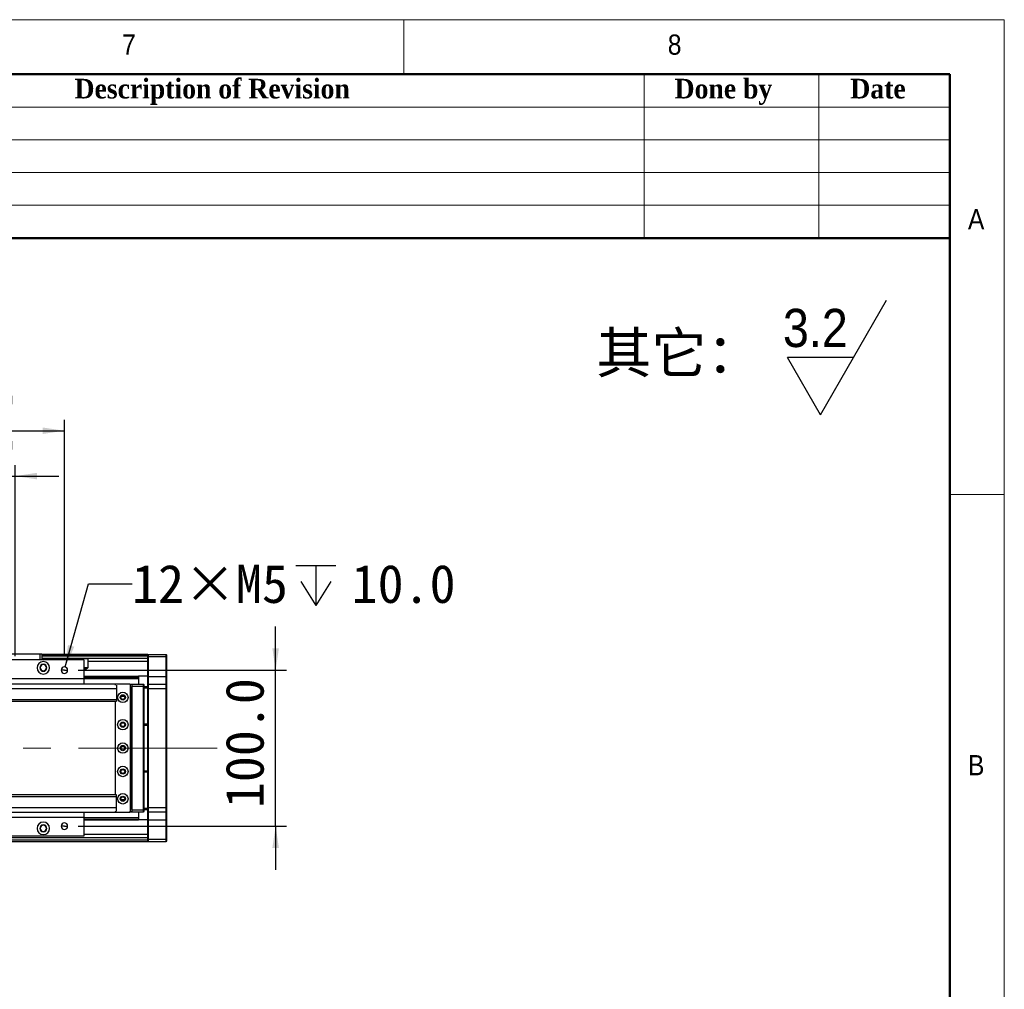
# Model space of a CAD drawing. Header units: millimetres. Extents: x 35 to 2924, y 35 to 2044.
# Tile 9 of 9: x 2274 to 2905, y 1422 to 2044. Entities that reach past the tile are written whole.
import ezdxf

# ---------------------------------------------------------------- set-up
doc = ezdxf.new("R2010")
doc.units = ezdxf.units.MM
doc.header["$LTSCALE"] = 7
doc.linetypes.add('CENTERX2', pattern=[20.32, 12.7, -2.54, 2.54, -2.54])
doc.layers.add('DIMNS', color=7, linetype='Continuous')
doc.styles.add('SLDTEXTSTYLE0', font='arial.ttf', dxfattribs={"bigfont": 'bigfont'})
doc.styles.add('SLDTEXTSTYLE1', font='Gothic.ttf', dxfattribs={"width": 0.913})
doc.styles.add('SLDTEXTSTYLE2', font='timesbd.ttf', dxfattribs={"width": 0.933})
doc.styles.add('SLDTEXTSTYLE9', font='txt')
doc.dimstyles.new('SLDDIMSTYLE0', dxfattribs={"dimtxt": 24.5, "dimasz": 14, "dimexe": 0, "dimexo": 0.0625, "dimgap": 6.125, "dimtad": 2, "dimdec": 1, "dimrnd": 1e-09, "dimzin": 4, "dimdsep": 46, "dimtxsty": 'SLDTEXTSTYLE9', "dimsah": 1, "dimcen": 0.09, "dimadec": 0, "dimazin": 1, "dimtfac": 1, "dimtdec": 1, "dimtofl": 0, "dimtmove": 0, "dimatfit": 3, "dimfxl": 0, "dimfrac": 2, "dimtolj": 1, "dimtzin": 12, "dimarcsym": 0})
doc.dimstyles.new('SLDDIMSTYLE1', dxfattribs={"dimtxt": 24.5, "dimasz": 14, "dimexe": 0, "dimexo": 0.0625, "dimgap": 6.125, "dimtad": 2, "dimdec": 1, "dimrnd": 1e-09, "dimzin": 4, "dimdsep": 46, "dimtxsty": 'SLDTEXTSTYLE9', "dimsah": 1, "dimcen": 0.09, "dimadec": 0, "dimazin": 1, "dimtfac": 1, "dimtdec": 1, "dimtmove": 0, "dimatfit": 0, "dimfxl": 0, "dimfrac": 2, "dimtolj": 1, "dimtzin": 12, "dimarcsym": 0})
doc.dimstyles.new('SLDDIMSTYLE8', dxfattribs={"dimtxt": 24.5, "dimasz": 14, "dimexe": 0, "dimexo": 0.0625, "dimgap": 6.125, "dimtad": 0, "dimtih": 1, "dimtoh": 1, "dimdec": 1, "dimrnd": 1e-09, "dimzin": 12, "dimdsep": 46, "dimtxsty": 'SLDTEXTSTYLE9', "dimsah": 1, "dimcen": 0, "dimadec": 0, "dimazin": 3, "dimtfac": 1, "dimtdec": 1, "dimtofl": 0, "dimtmove": 0, "dimatfit": 3, "dimfxl": 0, "dimfrac": 2, "dimtolj": 1, "dimtzin": 12, "dimarcsym": 0})

# ---------------------------------------------------------------- blocks, each defined once
blk = doc.blocks.new('SW_SFSYMBOL_0')
at = {"layer": 'DIMNS', "color": 0}
for p, q in [((24.03, -36.75), (66.47, 36.75)), ((24.03, -36.75), (2.82, 0)), ((45.25, 0), (2.82, 0))]:
    blk.add_line(p, q, dxfattribs=at)
at = {"layer": 'DIMNS', "color": 0, "insert": (0, 31.29), "char_height": 24.5, "attachment_point": 1, "style": 'SLDTEXTSTYLE1'}
blk.add_mtext('3.2', dxfattribs=at)
blk = doc.blocks.new('_D_22')
at = {"layer": 'DIMNS'}
for p, q in [((2168.69, 1635.87), (2168.69, 1758.38)), ((2270.69, 1635.87), (2270.69, 1758.38)), ((2168.69, 1751.38), (2140.69, 1751.38)), ((2168.69, 1751.38), (2270.69, 1751.38)), ((2270.69, 1751.38), (2298.69, 1751.38))]:
    blk.add_line(p, q, dxfattribs=at)
for points in [[(2168.69, 1751.38), (2154.69, 1753.48), (2154.69, 1749.28)], [(2270.69, 1751.38), (2284.69, 1749.28), (2284.69, 1753.48)]]:
    blk.add_solid(points, dxfattribs=at)
at = {"layer": 'DIMNS', "insert": (2187.27, 1783.53), "char_height": 24.5, "attachment_point": 1, "style": 'SLDTEXTSTYLE9'}
blk.add_mtext('102.0', dxfattribs=at)
blk = doc.blocks.new('_D_23')
at = {"layer": 'DIMNS'}
for p, q in [((2137.19, 1635.87), (2137.19, 1787.46)), ((2302.19, 1635.87), (2302.19, 1787.46)), ((2137.19, 1780.46), (2302.19, 1780.46))]:
    blk.add_line(p, q, dxfattribs=at)
for points in [[(2137.19, 1780.46), (2151.19, 1778.36), (2151.19, 1782.56)], [(2302.19, 1780.46), (2288.19, 1782.56), (2288.19, 1778.36)]]:
    blk.add_solid(points, dxfattribs=at)
at = {"layer": 'DIMNS', "insert": (2187.27, 1812.6), "char_height": 24.5, "attachment_point": 1, "style": 'SLDTEXTSTYLE9'}
blk.add_mtext('165.0', dxfattribs=at)
blk = doc.blocks.new('_D_25')
at = {"layer": 'DIMNS'}
for p, q in [((2437.69, 1626.98), (2437.69, 1654.98)), ((2311.08, 1626.98), (2444.69, 1626.98)), ((2437.69, 1526.98), (2437.69, 1626.98)), ((2311.08, 1526.98), (2444.69, 1526.98)), ((2437.69, 1526.98), (2437.69, 1498.98))]:
    blk.add_line(p, q, dxfattribs=at)
for points in [[(2437.69, 1626.98), (2439.79, 1640.98), (2435.59, 1640.98)], [(2437.69, 1526.98), (2435.59, 1512.98), (2439.79, 1512.98)]]:
    blk.add_solid(points, dxfattribs=at)
at = {"layer": 'DIMNS', "insert": (2405.54, 1538.47), "char_height": 24.5, "attachment_point": 1, "rotation": 90, "style": 'SLDTEXTSTYLE9'}
blk.add_mtext('100.0', dxfattribs=at)
blk = doc.blocks.new('SW_SYMBOL_HOLE_DEPTH')
at = {"layer": 'DIMNS', "color": 0}
for p, q in [((0, 6125), (5600, 6125)), ((2800, 6125), (2800, 525)), ((700, 3885), (2800, 525)), ((4900, 3885), (2800, 525))]:
    blk.add_line(p, q, dxfattribs=at)
blk = doc.blocks.new('_D_27')
at = {"layer": 'DIMNS'}
for p, q in [((2302.75, 1629.01), (2317.59, 1682.21)), ((2317.59, 1682.21), (2345.59, 1682.21))]:
    blk.add_line(p, q, dxfattribs=at)
blk.add_solid([(2302.75, 1629.01), (2308.54, 1641.93), (2304.49, 1643.06)], dxfattribs=at)
at = {"layer": 'DIMNS', "xscale": 0.004592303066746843, "yscale": 0.004592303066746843, "zscale": 0.004592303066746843}
blk.add_blockref('SW_SYMBOL_HOLE_DEPTH', (2450.57, 1665.99), dxfattribs=at)
at = {"layer": 'DIMNS', "char_height": 24.5, "attachment_point": 1, "style": 'SLDTEXTSTYLE9'}
for s, insert in [('12×M5', (2345.59, 1694.55)), ('10.0', (2486.43, 1694.55))]:
    blk.add_mtext(s, dxfattribs=dict(at, insert=insert))

msp = doc.modelspace()

# ---------------------------------------------------------------- linework, layer by layer
at = {"color": 7, "linetype": 'Continuous', "lineweight": 18}
for p, q in [((2905, 2044), (35, 2044)), ((2520, 2009), (2520, 2044)), ((2905, 35), (2905, 2044)), ((70, 2009), (2870, 2009)), ((2674, 2009), (2674, 1904)), ((2786, 2009), (2786, 1904)), ((2870, 2009), (2870, 1904)), ((2870, 2009), (2870, 70)), ((2030, 1988), (2870, 1988)), ((2030, 1967), (2870, 1967)), ((2030, 1946), (2870, 1946)), ((2030, 1925), (2870, 1925)), ((2905, 1739.5), (2870, 1739.5))]:
    msp.add_line(p, q, dxfattribs=at)
at = {"color": 7, "linetype": 'Continuous', "lineweight": 50}
for p, q in [((2870, 2009), (70, 2009)), ((2870, 2009), (2870, 70)), ((2870, 1904), (2030, 1904))]:
    msp.add_line(p, q, dxfattribs=at)
at = {"color": 7, "linetype": 'Continuous', "lineweight": 25}
for p, q in [((2286.69, 1637.18), (2264.69, 1637.18)), ((2264.81, 1637.48), (2286.57, 1637.48)), ((2286.69, 1637.18), (2286.57, 1637.48)), ((2286.57, 1637.48), (2287.39, 1637.48)), ((2286.69, 1633.48), (2286.69, 1637.18)), ((2287.69, 1637.18), (2286.69, 1637.18)), ((2287.39, 1637.48), (2287.69, 1637.18)), ((2287.69, 1637.18), (2287.69, 1633.48)), ((2355.69, 1636.98), (2287.69, 1636.98)), ((2287.69, 1636.48), (2355.69, 1636.48)), ((2355.69, 1636.68), (2355.99, 1636.98)), ((2355.69, 1636.98), (2355.69, 1636.68)), ((2355.69, 1635.48), (2355.69, 1636.68)), ((2355.69, 1635.48), (2355.99, 1635.48)), ((2355.69, 1622.98), (2355.69, 1635.48)), ((2355.99, 1636.98), (2355.99, 1635.48)), ((2355.99, 1636.98), (2367.39, 1636.98)), ((2355.99, 1635.48), (2355.99, 1622.98)), ((2367.39, 1635.48), (2355.99, 1635.48)), ((2367.39, 1635.48), (2367.39, 1636.98)), ((2367.39, 1636.98), (2367.69, 1636.68)), ((2367.39, 1622.98), (2367.39, 1635.48)), ((2367.39, 1635.48), (2367.69, 1635.48)), ((2367.69, 1636.68), (2367.69, 1635.48)), ((2367.69, 1635.48), (2367.69, 1622.98)), ((2314.69, 1633.48), (2124.69, 1633.48)), ((2355.69, 1634.49), (2287.69, 1634.49)), ((2314.69, 1633.48), (2314.69, 1621.48)), ((2355.69, 1632.49), (2317.33, 1632.49)), ((2317.33, 1632.49), (2317.33, 1628.38)), ((2302.19, 1626.98), (2300.09, 1626.98)), ((2302.19, 1626.98), (2304.29, 1626.98)), ((2317.33, 1628.38), (2314.69, 1628.38)), ((2314.69, 1622.99), (2349.69, 1622.99)), ((2349.69, 1622.99), (2349.69, 1622.7)), ((2355.69, 1622.99), (2349.69, 1622.99)), ((2355.69, 1622.98), (2355.99, 1622.98)), ((2355.69, 1617.68), (2355.69, 1622.98)), ((2355.99, 1622.98), (2355.99, 1617.98)), ((2355.99, 1622.98), (2367.39, 1622.98)), ((2367.39, 1617.98), (2367.39, 1622.98)), ((2367.39, 1622.98), (2367.69, 1622.98)), ((2367.69, 1622.98), (2367.69, 1617.68)), ((2335.19, 1617.98), (244.69, 1617.98)), ((2314.69, 1621.48), (2124.69, 1621.48)), ((2314.69, 1622.7), (2349.69, 1622.7)), ((2314.69, 1621.8), (2349.69, 1621.8)), ((2314.69, 1621.5), (2349.69, 1621.5)), ((2314.69, 1621.48), (2314.69, 1617.98)), ((2335.19, 1617.98), (2334.69, 1617.48)), ((2334.69, 1617.48), (2334.69, 1617.35)), ((2344.19, 1617.98), (2335.19, 1617.98)), ((2335.69, 1617.35), (2335.69, 1614.98)), ((2344.69, 1617.48), (2344.19, 1617.98)), ((2344.19, 1617.98), (2345.69, 1617.98)), ((2345.69, 1617.68), (2344.49, 1617.68)), ((2344.69, 1536.48), (2344.69, 1617.48)), ((2345.69, 1617.98), (2352.89, 1617.98)), ((2345.69, 1616.48), (2345.69, 1617.98)), ((2349.69, 1622.7), (2349.69, 1621.8)), ((2349.69, 1621.8), (2349.69, 1621.5)), ((2349.69, 1621.5), (2349.69, 1617.98)), ((2352.89, 1616.48), (2352.89, 1617.98)), ((2353.19, 1617.68), (2352.89, 1617.98)), ((2353.19, 1617.68), (2353.19, 1616.48)), ((2355.99, 1617.98), (2355.69, 1617.68)), ((2355.69, 1614.98), (2355.69, 1617.68)), ((2355.99, 1617.98), (2355.99, 1614.98)), ((2355.99, 1617.98), (2367.39, 1617.98)), ((2367.39, 1614.98), (2367.39, 1617.98)), ((2367.39, 1617.98), (2367.69, 1617.68)), ((2367.69, 1617.68), (2367.69, 1614.98)), ((2335.69, 1614.98), (244.69, 1614.98)), ((2335.69, 1614.98), (2335.69, 1607.98)), ((2345.19, 1615.98), (2344.69, 1615.98)), ((2345.19, 1537.98), (2345.19, 1615.98)), ((2352.89, 1616.48), (2345.69, 1616.48)), ((2345.69, 1537.48), (2345.69, 1616.48)), ((2352.89, 1537.48), (2352.89, 1616.48)), ((2353.19, 1616.48), (2352.89, 1616.48)), ((2353.19, 1616.48), (2353.19, 1537.48)), ((2353.19, 1616.48), (2355.69, 1616.48)), ((2355.69, 1615.48), (2353.19, 1615.48)), ((2355.69, 1538.98), (2355.69, 1614.98)), ((2355.99, 1614.98), (2355.69, 1614.98)), ((2355.99, 1614.98), (2355.99, 1538.98)), ((2367.39, 1614.98), (2355.99, 1614.98)), ((2367.39, 1538.98), (2367.39, 1614.98)), ((2367.39, 1614.98), (2367.69, 1614.98)), ((2367.69, 1614.98), (2367.69, 1538.98)), ((2335.69, 1607.98), (244.69, 1607.98)), ((244.69, 1606.98), (2335.69, 1606.98)), ((2334.69, 1606.98), (2334.69, 1546.98)), ((2335.69, 1607.98), (2335.69, 1606.98)), ((2340.84, 1609.98), (2338.54, 1609.98)), ((2353.19, 1592.48), (2355.69, 1592.48)), ((2355.69, 1591.48), (2353.19, 1591.48)), ((2353.19, 1562.48), (2355.69, 1562.48)), ((2355.69, 1561.48), (2353.19, 1561.48)), ((2335.69, 1546.98), (244.69, 1546.98)), ((244.69, 1545.98), (2335.69, 1545.98)), ((2335.69, 1545.98), (2335.69, 1546.98)), ((2335.69, 1538.98), (2335.69, 1545.98)), ((2338.54, 1543.98), (2340.84, 1543.98)), ((244.69, 1538.98), (2335.69, 1538.98)), ((244.69, 1535.98), (2335.19, 1535.98)), ((2314.69, 1535.98), (2314.69, 1532.48)), ((2334.69, 1536.62), (2334.69, 1536.48)), ((2334.69, 1536.48), (2335.19, 1535.98)), ((2335.19, 1535.98), (2344.19, 1535.98)), ((2335.69, 1536.62), (2335.69, 1538.98)), ((2344.19, 1535.98), (2344.69, 1536.48)), ((2345.69, 1535.98), (2344.19, 1535.98)), ((2344.49, 1536.28), (2345.69, 1536.28)), ((2344.69, 1537.98), (2345.19, 1537.98)), ((2345.69, 1537.48), (2352.89, 1537.48)), ((2345.69, 1535.98), (2345.69, 1537.48)), ((2352.89, 1535.98), (2345.69, 1535.98)), ((2349.69, 1535.98), (2349.69, 1532.46)), ((2352.89, 1535.98), (2352.89, 1537.48)), ((2353.19, 1537.48), (2352.89, 1537.48)), ((2353.19, 1536.28), (2352.89, 1535.98)), ((2353.19, 1538.48), (2355.69, 1538.48)), ((2353.19, 1537.48), (2353.19, 1536.28)), ((2355.69, 1537.48), (2353.19, 1537.48)), ((2355.69, 1536.28), (2355.69, 1538.98)), ((2355.99, 1538.98), (2355.69, 1538.98)), ((2355.99, 1535.98), (2355.69, 1536.28)), ((2355.69, 1530.98), (2355.69, 1536.28)), ((2355.99, 1538.98), (2355.99, 1535.98)), ((2355.99, 1538.98), (2367.39, 1538.98)), ((2367.39, 1535.98), (2355.99, 1535.98)), ((2355.99, 1535.98), (2355.99, 1530.98)), ((2367.39, 1535.98), (2367.39, 1538.98)), ((2367.39, 1538.98), (2367.69, 1538.98)), ((2367.39, 1535.98), (2367.69, 1536.28)), ((2367.39, 1530.98), (2367.39, 1535.98)), ((2367.69, 1538.98), (2367.69, 1536.28)), ((2367.69, 1536.28), (2367.69, 1530.98)), ((2314.69, 1532.48), (2124.69, 1532.48)), ((2314.69, 1532.48), (2314.69, 1520.48)), ((2314.69, 1532.46), (2349.69, 1532.46)), ((2314.69, 1532.17), (2349.69, 1532.17)), ((2314.69, 1531.27), (2349.69, 1531.27)), ((2314.69, 1530.98), (2349.69, 1530.98)), ((2349.69, 1532.46), (2349.69, 1532.17)), ((2349.69, 1532.17), (2349.69, 1531.27)), ((2349.69, 1531.27), (2349.69, 1530.98)), ((2355.69, 1530.98), (2349.69, 1530.98)), ((2355.99, 1530.98), (2355.69, 1530.98)), ((2355.69, 1518.48), (2355.69, 1530.98)), ((2355.99, 1530.98), (2367.39, 1530.98)), ((2355.99, 1530.98), (2355.99, 1518.48)), ((2367.69, 1530.98), (2367.39, 1530.98)), ((2367.39, 1518.48), (2367.39, 1530.98)), ((2367.69, 1530.98), (2367.69, 1518.48)), ((2302.19, 1526.98), (2300.09, 1526.98)), ((2302.19, 1526.98), (2304.29, 1526.98)), ((2314.69, 1520.48), (2124.69, 1520.48)), ((2355.69, 1519.48), (2229.69, 1519.48)), ((2355.69, 1516.98), (2229.69, 1516.98)), ((2355.99, 1518.48), (2355.69, 1518.48)), ((2355.69, 1517.28), (2355.69, 1518.48)), ((2355.99, 1516.98), (2355.69, 1517.28)), ((2355.69, 1517.28), (2355.69, 1516.98)), ((2355.99, 1518.48), (2355.99, 1516.98)), ((2355.99, 1518.48), (2367.39, 1518.48)), ((2367.39, 1516.98), (2355.99, 1516.98)), ((2367.39, 1516.98), (2367.39, 1518.48)), ((2367.69, 1518.48), (2367.39, 1518.48)), ((2367.69, 1517.28), (2367.39, 1516.98)), ((2367.69, 1518.48), (2367.69, 1517.28))]:
    msp.add_line(p, q, dxfattribs=at)
at = {"color": 8, "linetype": 'Continuous', "lineweight": 25}
for p, q in [((2355.69, 1635.98), (2287.69, 1635.98)), ((2355.69, 1517.98), (2229.69, 1517.98)), ((2355.69, 1521.48), (2314.69, 1521.48))]:
    msp.add_line(p, q, dxfattribs=at)
at = {"color": 7, "linetype": 'Continuous', "lineweight": 25, "flags": 128}
msp.add_lwpolyline([(2314.05, 1633.48), (2314.06, 1633.74), (2314.16, 1634.09), (2314.39, 1634.33), (2314.71, 1634.43), (2315.14, 1634.47), (2315.66, 1634.48), (2316.2, 1634.48), (2316.69, 1634.43), (2317.04, 1634.3), (2317.24, 1634.07), (2317.32, 1633.74), (2317.34, 1633.29), (2317.33, 1632.69), (2317.33, 1632.49), (2317.33, 1632.49)], dxfattribs=at)
at = {"color": 7, "linetype": 'Continuous', "lineweight": 25}
for centre, radius in [((2339.69, 1609.48), 3.36), ((2339.69, 1609.48), 1.7), ((2339.69, 1609.48), 1.25), ((2339.69, 1591.98), 3.36), ((2339.69, 1591.98), 1.7), ((2339.69, 1591.98), 1.25), ((2339.69, 1576.98), 3.36), ((2339.69, 1576.98), 1.7), ((2339.69, 1576.98), 1.25), ((2339.69, 1561.98), 3.36), ((2339.69, 1561.98), 1.7), ((2339.69, 1561.98), 1.25), ((2339.69, 1544.48), 3.36), ((2339.69, 1544.48), 1.7), ((2339.69, 1544.48), 1.25)]:
    msp.add_circle(centre, radius, dxfattribs=at)
for centre, radius, start, end in [((2288.69, 1628.48), 4, 0, 180), ((2288.69, 1628.48), 2.25, 0, 180), ((2288.69, 1628.48), 2, 90, 270), ((2288.69, 1628.48), 2, 270, 90), ((2288.69, 1628.48), 4, 180, 0), ((2288.69, 1628.48), 2.25, 180, 0), ((2302.19, 1626.98), 2.1, 0, 180), ((2302.19, 1626.98), 2.1, 180, 0), ((2288.69, 1525.48), 4, 0, 180), ((2302.19, 1526.98), 2.1, 0, 180), ((2288.69, 1525.48), 4, 180, 0), ((2288.69, 1525.48), 2.25, 0, 180), ((2288.69, 1525.48), 2.25, 180, 0), ((2288.69, 1525.48), 2, 90, 270), ((2288.69, 1525.48), 2, 270, 90), ((2302.19, 1526.98), 2.1, 180, 0)]:
    msp.add_arc(centre, radius, start, end, dxfattribs=at)
msp.add_open_spline([(2317.33, 1628.38), (2316.99, 1628.19), (2316.49, 1627.9), (2315.96, 1627.56), (2315.69, 1627.5), (2315.52, 1627.54), (2315.29, 1627.66), (2315, 1627.82), (2314.79, 1627.95), (2314.69, 1628.01)], degree=3, knots=[0, 0, 0, 0, 0.398899, 0.579514, 0.625831, 0.671782, 0.747331, 0.885659, 1, 1, 1, 1], dxfattribs=at)
at = {"layer": 'DIMNS', "linetype": 'CENTERX2', "lineweight": 18}
msp.add_line((2400.14, 1576.98), (179.24, 1576.98), dxfattribs=at)

# ---------------------------------------------------------------- block references
at = {"layer": 'DIMNS'}
msp.add_blockref('SW_SFSYMBOL_0', (2763.03, 1827.32), dxfattribs=at)

# ---------------------------------------------------------------- texts
at = {"color": 7, "linetype": 'Continuous', "lineweight": 0}
for s, insert, char_height, attachment_point, style in [('7', (2339.17, 2034.52), 12.96, 1, 'SLDTEXTSTYLE1'), ('8', (2689.17, 2034.52), 12.96, 1, 'SLDTEXTSTYLE1'), ('Description of Revision', (2397.01, 2006.1), 12.6, 2, 'SLDTEXTSTYLE2'), ('Done by', (2724.88, 2006.1), 12.6, 2, 'SLDTEXTSTYLE2'), ('Date', (2824, 2006.1), 12.6, 2, 'SLDTEXTSTYLE2'), ('A', (2881.67, 1922.52), 12.96, 1, 'SLDTEXTSTYLE1'), ('B', (2881.67, 1572.52), 12.96, 1, 'SLDTEXTSTYLE1')]:
    msp.add_mtext(s, dxfattribs=dict(at, insert=insert, char_height=char_height, attachment_point=attachment_point, style=style))
at = {"layer": 'DIMNS', "insert": (2643.32, 1843.39), "char_height": 25.929, "attachment_point": 1, "style": 'SLDTEXTSTYLE0'}
msp.add_mtext('其它：', dxfattribs=at)

# ---------------------------------------------------------------- dimensions: what is measured, and where the dimension line sits
at = {"layer": 'DIMNS'}
for base, p1, p2, dimstyle, picture, middle in [((2302.19, 1780.46), (2137.19, 1626.98), (2302.19, 1626.98), 'SLDDIMSTYLE0', '_D_23', (2226.3, 1780.46)), ((2270.69, 1751.38), (2168.69, 1626.98), (2270.69, 1626.98), 'SLDDIMSTYLE1', '_D_22', (2226.3, 1751.38))]:
    dim = msp.add_linear_dim(base=base, p1=p1, p2=p2, dimstyle=dimstyle, dxfattribs=at)
    dim.commit()
    dim.dimension.update_dxf_attribs({"geometry": picture, "text_midpoint": middle, "dimtype": 160})
dim = msp.add_radius_dim(center=(2302.19, 1626.98), mpoint=(2302.75, 1629.01), text='12×M5{\\fGDT;x}10.0', dimstyle='SLDDIMSTYLE8', override={"dimpost": '<>'}, dxfattribs=at)
dim.commit()
dim.dimension.update_dxf_attribs({"geometry": '_D_27', "text_midpoint": (2446.19, 1682.21), "dimtype": 164})
dim = msp.add_linear_dim(base=(2437.69, 1626.98), p1=(2302.19, 1526.98), p2=(2302.19, 1626.98), angle=90, dimstyle='SLDDIMSTYLE1', dxfattribs=at)
dim.commit()
dim.dimension.update_dxf_attribs({"geometry": '_D_25', "text_midpoint": (2437.69, 1577.5), "dimtype": 160})

doc.saveas('drawing.dxf')
